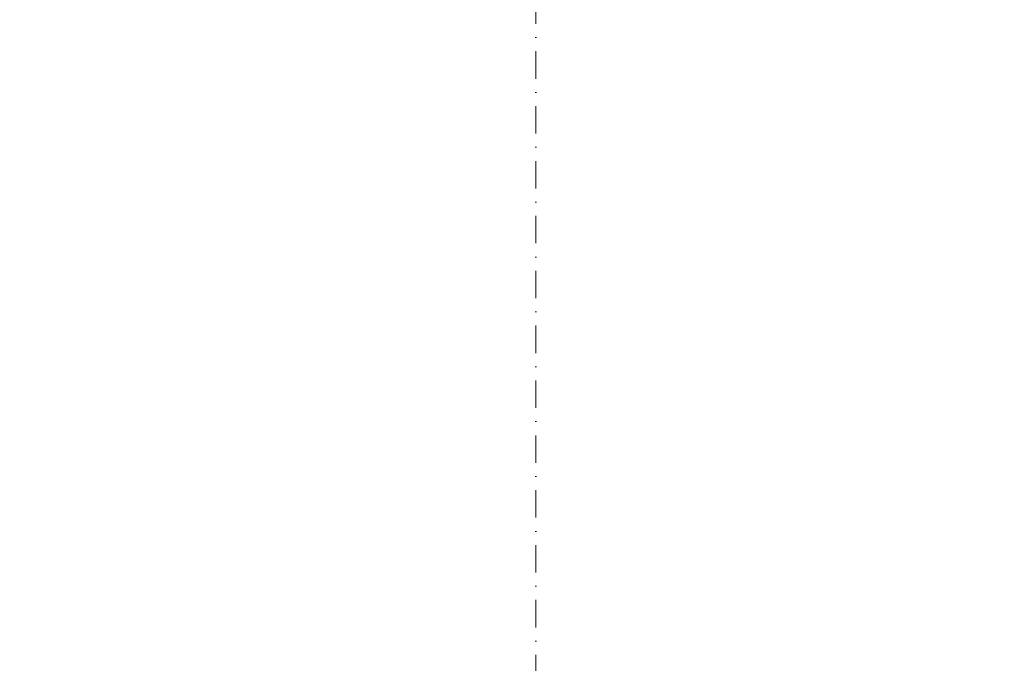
# Model space of a CAD drawing. Header units: millimetres. Extents: x -916886 to 3713765, y -2985421 to 1675785.
# Tile 73 of 256: x 957049 to 975287, y 6688 to 18608. Entities that reach past the tile are written whole.
import ezdxf
from ezdxf import colors
from ezdxf.entities.mleader import LeaderData, LeaderLine
from ezdxf.math import Vec2, Vec3

# ---------------------------------------------------------------- set-up
doc = ezdxf.new("R2010")
doc.units = ezdxf.units.MM
doc.linetypes.add('DASHDOT', pattern=[25.4, 12.7, -6.35, 0, -6.35])
doc.layers.add('A99_N_kce-pohl', color=1, linetype='Continuous', lineweight=9)
doc.layers.add('A99_N_txt-popis-50 @ 200', color=240, linetype='Continuous', lineweight=9)
doc.styles.add('A99_popis', font='isocpeur.ttf')

msp = doc.modelspace()

# ---------------------------------------------------------------- leaders
at = {"layer": 'A99_N_txt-popis-50 @ 200', "lineweight": 9}
ml = msp.add_multileader_mtext('Standard', dxfattribs=at)
ml.set_content('\\A1;{\\C256;demontáž stěnových panelů PUR, tl.40mm, včetně výplní otvorů a klempířských výrobků}', color=1, style='A99_popis')
ml.set_leader_properties(color=256, linetype='ByLayer', lineweight=-1)
ml.build(insert=Vec2(0, 0))
ml.multileader.update_dxf_attribs({"dogleg_length": 1, "arrow_head_size": 300, "scale": 200})
ctx = ml.context
ctx.base_point, ctx.scale, ctx.char_height, ctx.arrow_head_size, ctx.landing_gap_size, ctx.plane_origin = Vec3(301405, 14410), 200, 500, 300, 250, Vec3(314625, 7554)
notes = []
notes.append((ctx, [(0, (1, 1, 0), (300820, 14410), (1, 0), 585, [(0, [(299485, 14415)], 0, [])])]))
ctx.mtext.insert, ctx.mtext.width, ctx.mtext.flow_direction = Vec3(301655, 14735), 15225, 5
ctx.mtext.has_bg_fill, ctx.mtext.bg_color, ctx.mtext.bg_scale_factor, ctx.mtext.bg_transparency, ctx.mtext.use_window_bg_color = 1, -1073741824, 1, 0, 1
for ctx, leaders in notes:
    for number, flags, end, landing, length, lines in leaders:
        leader = LeaderData()
        leader.index, (leader.has_last_leader_line, leader.has_dogleg_vector, leader.attachment_direction) = number, flags
        leader.last_leader_point, leader.dogleg_vector, leader.dogleg_length = Vec3(end), Vec3(landing), length
        for number, points, colour, breaks in lines:
            line = LeaderLine()
            line.index, line.vertices, line.color, line.breaks = number, Vec3.list(points), colors.encode_raw_color(colour), breaks
            leader.lines.append(line)
        ctx.leaders.append(leader)

# ---------------------------------------------------------------- next in the draw order: linework, layer by layer
at = {"layer": 'A99_N_kce-pohl', "color": 7, "linetype": 'DASHDOT', "ltscale": 40}
msp.add_lwpolyline([(966612.5, 139955), (966612.5, -4850)], dxfattribs=at)

doc.saveas('drawing.dxf')
